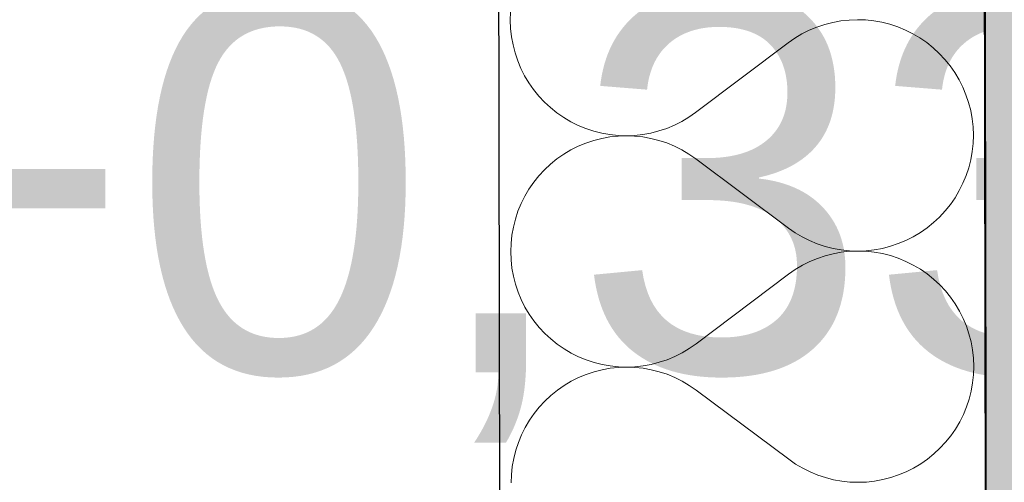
# Model space of a CAD drawing. Header units: millimetres. Extents: x -28761 to 4793, y -4271 to 20239.
# Tile 166 of 256: x -11289 to -10965, y 9238 to 9390. Entities that reach past the tile are written whole.
import ezdxf

# ---------------------------------------------------------------- set-up
doc = ezdxf.new("R2010")
doc.units = ezdxf.units.MM
doc.header["$MEASUREMENT"] = 0
doc.linetypes.add('Wipeout_Contour', pattern=[1000, 0, -1000])
for name, color, linetype in [('5._POHLED ZÁPADNÍ_1_Anotace - SP', 7, 'Continuous'), ('5._POHLED ZÁPADNÍ_1_Konstrukce - nenosné', 7, 'Continuous'), ('5._POHLED ZÁPADNÍ_1_Nové_Konstrukce - nenosné', 7, 'Continuous'), ('5._POHLED ZÁPADNÍ_1_Nové_Konstrukce - nosné', 7, 'Continuous'), ('5._POHLED ZÁPADNÍ_1_Nové_Výplně – Řezové', 7, 'Continuous')]:
    doc.layers.add(name, color=color, linetype=linetype)
doc.styles.add('GENEROVANÝ_STYL_1', font='txt')

# ---------------------------------------------------------------- blocks, each defined once
blk = doc.blocks.new('*X35', base_point=(-30186.65, -6515.26))
at = {"layer": '5._POHLED ZÁPADNÍ_1_Nové_Výplně – Řezové', "color": 21, "linetype": 'Continuous', "lineweight": 20, "true_color": 0xffaaaa}
for p, q in [((-11127.46, 9392.53), (-11127.56, 9389.81)), ((-11127.56, 9389.81), (-11127.45, 9387.09)), ((-11024.03, 9388.44), (-11026.61, 9387.58)), ((-11021.39, 9389.12), (-11024.03, 9388.44)), ((-11018.72, 9389.61), (-11021.39, 9389.12)), ((-11016.01, 9389.91), (-11018.72, 9389.61)), ((-11013.3, 9390.01), (-11016.01, 9389.91)), ((-11010.58, 9389.92), (-11013.3, 9390.01)), ((-11007.87, 9389.64), (-11010.58, 9389.92)), ((-11005.19, 9389.16), (-11007.87, 9389.64)), ((-11002.55, 9388.5), (-11005.19, 9389.16)), ((-10999.97, 9387.64), (-11002.55, 9388.5)), ((-11127.45, 9387.09), (-11127.16, 9384.39)), ((-11031.55, 9385.31), (-11033.88, 9383.91)), ((-11029.12, 9386.53), (-11031.55, 9385.31)), ((-11026.61, 9387.58), (-11029.12, 9386.53)), ((-10997.46, 9386.61), (-10999.97, 9387.64)), ((-10995.02, 9385.4), (-10997.46, 9386.61)), ((-10992.68, 9384.01), (-10995.02, 9385.4)), ((-11127.16, 9384.39), (-11126.67, 9381.71)), ((-11126.67, 9381.71), (-11125.99, 9379.08)), ((-11066.55, 9359.44), (-11036.11, 9382.36)), ((-11033.88, 9383.91), (-11036.11, 9382.36)), ((-10990.44, 9382.47), (-10992.68, 9384.01)), ((-10988.32, 9380.76), (-10990.44, 9382.47)), ((-11125.99, 9379.08), (-11125.13, 9376.5)), ((-10986.32, 9378.91), (-10988.32, 9380.76)), ((-10984.46, 9376.93), (-10986.32, 9378.91)), ((-11125.13, 9376.5), (-11124.08, 9373.99)), ((-10982.75, 9374.81), (-10984.46, 9376.93)), ((-11124.08, 9373.99), (-11122.86, 9371.56)), ((-10981.2, 9372.58), (-10982.75, 9374.81)), ((-10979.8, 9370.24), (-10981.2, 9372.58)), ((-11122.86, 9371.56), (-11121.47, 9369.22)), ((-11121.47, 9369.22), (-11119.91, 9366.99)), ((-10978.58, 9367.81), (-10979.8, 9370.24)), ((-11119.91, 9366.99), (-11118.2, 9364.87)), ((-10977.54, 9365.3), (-10978.58, 9367.81)), ((-11118.2, 9364.87), (-11116.34, 9362.89)), ((-11116.34, 9362.89), (-11114.35, 9361.04)), ((-10976.67, 9362.72), (-10977.54, 9365.3)), ((-10975.99, 9360.09), (-10976.67, 9362.72)), ((-11114.35, 9361.04), (-11112.23, 9359.33)), ((-11112.23, 9359.33), (-11109.99, 9357.79)), ((-11068.78, 9357.89), (-11066.55, 9359.44)), ((-10975.51, 9357.41), (-10975.99, 9360.09)), ((-11109.99, 9357.79), (-11107.64, 9356.4)), ((-11107.64, 9356.4), (-11105.21, 9355.19)), ((-11073.55, 9355.27), (-11071.12, 9356.49)), ((-11071.12, 9356.49), (-11068.78, 9357.89)), ((-10975.21, 9354.71), (-10975.51, 9357.41)), ((-11105.21, 9355.19), (-11102.69, 9354.16)), ((-11102.69, 9354.16), (-11100.11, 9353.3)), ((-11100.11, 9353.3), (-11097.47, 9352.64)), ((-11097.47, 9352.64), (-11094.79, 9352.16)), ((-11083.95, 9352.19), (-11081.27, 9352.68)), ((-11081.27, 9352.68), (-11078.64, 9353.35)), ((-11078.64, 9353.35), (-11076.06, 9354.22)), ((-11076.06, 9354.22), (-11073.55, 9355.27)), ((-10975.11, 9351.99), (-10975.21, 9354.71)), ((-11102.68, 9349.37), (-11105.2, 9348.32)), ((-11100.1, 9350.23), (-11102.68, 9349.37)), ((-11097.47, 9350.9), (-11100.1, 9350.23)), ((-11094.79, 9351.39), (-11097.47, 9350.9)), ((-11094.79, 9352.16), (-11092.09, 9351.88)), ((-11092.09, 9351.68), (-11094.79, 9351.39)), ((-11092.09, 9351.88), (-11089.37, 9351.78)), ((-11089.37, 9351.78), (-11092.09, 9351.68)), ((-11089.37, 9351.78), (-11086.65, 9351.89)), ((-11086.65, 9351.69), (-11089.37, 9351.78)), ((-11086.65, 9351.89), (-11083.95, 9352.19)), ((-11083.95, 9351.4), (-11086.65, 9351.69)), ((-11081.27, 9350.92), (-11083.95, 9351.4)), ((-11078.63, 9350.25), (-11081.27, 9350.92)), ((-11076.05, 9349.4), (-11078.63, 9350.25)), ((-11073.53, 9348.36), (-11076.05, 9349.4)), ((-10975.49, 9346.56), (-10975.2, 9349.27)), ((-10975.2, 9349.27), (-10975.11, 9351.99)), ((-11107.63, 9347.1), (-11109.97, 9345.71)), ((-11105.2, 9348.32), (-11107.63, 9347.1)), ((-11071.1, 9347.14), (-11073.53, 9348.36)), ((-11068.76, 9345.76), (-11071.1, 9347.14)), ((-10975.97, 9343.88), (-10975.49, 9346.56)), ((-11112.2, 9344.15), (-11114.31, 9342.44)), ((-11109.97, 9345.71), (-11112.2, 9344.15)), ((-11066.52, 9344.21), (-11068.76, 9345.76)), ((-11066.52, 9344.21), (-11036.01, 9321.4)), ((-10976.63, 9341.25), (-10975.97, 9343.88)), ((-11116.3, 9340.59), (-11118.15, 9338.59)), ((-11114.31, 9342.44), (-11116.3, 9340.59)), ((-10977.49, 9338.66), (-10976.63, 9341.25)), ((-11119.86, 9336.47), (-11121.41, 9334.24)), ((-11118.15, 9338.59), (-11119.86, 9336.47)), ((-10978.53, 9336.15), (-10977.49, 9338.66)), ((-11121.41, 9334.24), (-11122.79, 9331.89)), ((-10981.12, 9331.37), (-10979.74, 9333.72)), ((-10979.74, 9333.72), (-10978.53, 9336.15)), ((-11122.79, 9331.89), (-11124, 9329.46)), ((-10982.67, 9329.14), (-10981.12, 9331.37)), ((-11125.04, 9326.94), (-11125.9, 9324.36)), ((-11124, 9329.46), (-11125.04, 9326.94)), ((-10986.23, 9325.02), (-10984.38, 9327.02)), ((-10984.38, 9327.02), (-10982.67, 9329.14)), ((-11125.9, 9324.36), (-11126.56, 9321.72)), ((-10988.22, 9323.16), (-10986.23, 9325.02)), ((-11126.56, 9321.72), (-11127.04, 9319.05)), ((-11036.01, 9321.4), (-11033.77, 9319.85)), ((-10992.56, 9319.9), (-10990.33, 9321.45)), ((-10990.33, 9321.45), (-10988.22, 9323.16)), ((-11127.04, 9319.05), (-11127.33, 9316.34)), ((-11033.77, 9319.85), (-11031.43, 9318.47)), ((-11031.43, 9318.47), (-11029, 9317.25)), ((-11029, 9317.25), (-11026.48, 9316.21)), ((-10999.84, 9316.24), (-10997.33, 9317.29)), ((-10997.33, 9317.29), (-10994.9, 9318.51)), ((-10994.9, 9318.51), (-10992.56, 9319.9)), ((-11127.33, 9316.34), (-11127.42, 9313.62)), ((-11127.42, 9313.62), (-11127.32, 9310.9)), ((-11026.48, 9316.21), (-11023.9, 9315.36)), ((-11023.9, 9315.36), (-11021.26, 9314.69)), ((-11021.26, 9314.69), (-11018.58, 9314.21)), ((-11018.58, 9314.21), (-11015.88, 9313.92)), ((-11015.88, 9313.72), (-11018.58, 9313.42)), ((-11015.88, 9313.92), (-11013.16, 9313.82)), ((-11013.16, 9313.82), (-11015.88, 9313.72)), ((-11013.16, 9313.82), (-11010.44, 9313.92)), ((-11010.44, 9313.73), (-11013.16, 9313.82)), ((-11010.44, 9313.92), (-11007.74, 9314.22)), ((-11007.74, 9313.45), (-11010.44, 9313.73)), ((-11007.74, 9314.22), (-11005.06, 9314.7)), ((-11005.06, 9314.7), (-11002.43, 9315.38)), ((-11002.43, 9315.38), (-10999.84, 9316.24)), ((-11127.32, 9310.9), (-11127.02, 9308.2)), ((-11028.98, 9310.34), (-11031.41, 9309.12)), ((-11026.47, 9311.39), (-11028.98, 9310.34)), ((-11023.89, 9312.25), (-11026.47, 9311.39)), ((-11021.26, 9312.93), (-11023.89, 9312.25)), ((-11018.58, 9313.42), (-11021.26, 9312.93)), ((-11005.06, 9312.97), (-11007.74, 9313.45)), ((-11002.42, 9312.31), (-11005.06, 9312.97)), ((-10999.84, 9311.45), (-11002.42, 9312.31)), ((-10997.32, 9310.42), (-10999.84, 9311.45)), ((-10994.89, 9309.21), (-10997.32, 9310.42)), ((-11127.02, 9308.2), (-11126.54, 9305.52)), ((-11033.75, 9307.72), (-11035.98, 9306.16)), ((-11031.41, 9309.12), (-11033.75, 9307.72)), ((-10992.54, 9307.82), (-10994.89, 9309.21)), ((-10990.3, 9306.28), (-10992.54, 9307.82)), ((-11126.54, 9305.52), (-11125.86, 9302.89)), ((-11066.42, 9283.25), (-11035.98, 9306.16)), ((-10988.18, 9304.57), (-10990.3, 9306.28)), ((-10986.19, 9302.72), (-10988.18, 9304.57)), ((-11125.86, 9302.89), (-11124.99, 9300.31)), ((-10984.33, 9300.74), (-10986.19, 9302.72)), ((-10982.62, 9298.62), (-10984.33, 9300.74)), ((-11124.99, 9300.31), (-11123.95, 9297.8)), ((-11123.95, 9297.8), (-11122.73, 9295.37)), ((-10981.06, 9296.39), (-10982.62, 9298.62)), ((-11122.73, 9295.37), (-11121.33, 9293.03)), ((-10979.67, 9294.05), (-10981.06, 9296.39)), ((-11121.33, 9293.03), (-11119.78, 9290.8)), ((-10978.45, 9291.62), (-10979.67, 9294.05)), ((-10977.4, 9289.11), (-10978.45, 9291.62)), ((-11119.78, 9290.8), (-11118.07, 9288.68)), ((-11118.07, 9288.68), (-11116.21, 9286.7)), ((-10976.54, 9286.53), (-10977.4, 9289.11)), ((-11116.21, 9286.7), (-11114.21, 9284.85)), ((-11114.21, 9284.85), (-11112.09, 9283.14)), ((-10975.86, 9283.9), (-10976.54, 9286.53)), ((-11112.09, 9283.14), (-11109.85, 9281.6)), ((-11109.85, 9281.6), (-11107.51, 9280.21)), ((-11070.98, 9280.3), (-11068.65, 9281.7)), ((-11068.65, 9281.7), (-11066.42, 9283.25)), ((-10975.37, 9281.22), (-10975.86, 9283.9)), ((-10975.08, 9278.52), (-10975.37, 9281.22)), ((-11107.51, 9280.21), (-11105.07, 9279)), ((-11105.07, 9279), (-11102.56, 9277.97)), ((-11102.56, 9277.97), (-11099.97, 9277.11)), ((-11078.5, 9277.16), (-11075.92, 9278.03)), ((-11075.92, 9278.03), (-11073.41, 9279.08)), ((-11073.41, 9279.08), (-11070.98, 9280.3)), ((-10974.97, 9275.8), (-10975.08, 9278.52)), ((-11099.97, 9277.11), (-11097.34, 9276.45)), ((-11097.33, 9274.71), (-11099.97, 9274.04)), ((-11097.34, 9276.45), (-11094.66, 9275.97)), ((-11094.66, 9275.2), (-11097.33, 9274.71)), ((-11094.66, 9275.97), (-11091.95, 9275.68)), ((-11091.95, 9275.49), (-11094.66, 9275.2)), ((-11091.95, 9275.68), (-11089.23, 9275.59)), ((-11089.23, 9275.59), (-11091.95, 9275.49)), ((-11089.23, 9275.59), (-11086.52, 9275.7)), ((-11086.52, 9275.5), (-11089.23, 9275.59)), ((-11086.52, 9275.7), (-11083.81, 9276)), ((-11083.81, 9275.21), (-11086.52, 9275.5)), ((-11083.81, 9276), (-11081.14, 9276.49)), ((-11081.13, 9274.73), (-11083.81, 9275.21)), ((-11081.14, 9276.49), (-11078.5, 9277.16)), ((-11078.5, 9274.06), (-11081.13, 9274.73)), ((-10975.07, 9273.08), (-10974.97, 9275.8)), ((-11105.06, 9272.13), (-11107.49, 9270.91)), ((-11102.55, 9273.18), (-11105.06, 9272.13)), ((-11099.97, 9274.04), (-11102.55, 9273.18)), ((-11075.91, 9273.21), (-11078.5, 9274.06)), ((-11073.4, 9272.17), (-11075.91, 9273.21)), ((-11070.97, 9270.95), (-11073.4, 9272.17)), ((-10975.35, 9270.37), (-10975.07, 9273.08)), ((-11109.83, 9269.52), (-11112.06, 9267.96)), ((-11107.49, 9270.91), (-11109.83, 9269.52)), ((-11068.62, 9269.57), (-11070.97, 9270.95)), ((-11066.39, 9268.02), (-11068.62, 9269.57)), ((-10975.83, 9267.69), (-10975.35, 9270.37)), ((-11114.18, 9266.25), (-11116.17, 9264.4)), ((-11112.06, 9267.96), (-11114.18, 9266.25)), ((-11066.39, 9268.02), (-11035.87, 9245.21)), ((-10977.35, 9262.47), (-10976.5, 9265.06)), ((-10976.5, 9265.06), (-10975.83, 9267.69)), ((-11118.02, 9262.4), (-11119.72, 9260.28)), ((-11116.17, 9264.4), (-11118.02, 9262.4)), ((-10978.39, 9259.96), (-10977.35, 9262.47)), ((-11119.72, 9260.28), (-11121.27, 9258.05)), ((-10979.6, 9257.52), (-10978.39, 9259.96)), ((-11122.66, 9255.7), (-11123.87, 9253.27)), ((-11121.27, 9258.05), (-11122.66, 9255.7)), ((-10982.54, 9252.95), (-10980.99, 9255.18)), ((-10980.99, 9255.18), (-10979.6, 9257.52)), ((-11123.87, 9253.27), (-11124.91, 9250.75)), ((-10984.24, 9250.82), (-10982.54, 9252.95)), ((-11124.91, 9250.75), (-11125.76, 9248.17)), ((-10988.08, 9246.97), (-10986.09, 9248.83)), ((-10986.09, 9248.83), (-10984.24, 9250.82)), ((-11126.43, 9245.53), (-11126.91, 9242.86)), ((-11125.76, 9248.17), (-11126.43, 9245.53)), ((-10990.2, 9245.26), (-10988.08, 9246.97)), ((-11126.91, 9242.86), (-11127.19, 9240.15)), ((-11035.87, 9245.21), (-11033.64, 9243.66)), ((-11033.64, 9243.66), (-11031.29, 9242.28)), ((-11031.29, 9242.28), (-11028.86, 9241.06)), ((-10997.2, 9241.1), (-10994.77, 9242.32)), ((-10994.77, 9242.32), (-10992.43, 9243.71)), ((-10992.43, 9243.71), (-10990.2, 9245.26)), ((-11127.19, 9240.15), (-11127.29, 9237.43)), ((-11028.86, 9241.06), (-11026.35, 9240.02)), ((-11026.35, 9240.02), (-11023.76, 9239.17)), ((-11023.76, 9239.17), (-11021.13, 9238.5)), ((-11004.93, 9238.51), (-11002.29, 9239.19)), ((-11002.29, 9239.19), (-10999.71, 9240.05)), ((-10999.71, 9240.05), (-10997.2, 9241.1)), ((-11021.13, 9238.5), (-11018.45, 9238.02)), ((-11018.45, 9238.02), (-11015.74, 9237.73)), ((-11015.74, 9237.73), (-11013.03, 9237.63)), ((-11013.03, 9237.63), (-11010.31, 9237.73)), ((-11010.31, 9237.73), (-11007.6, 9238.03)), ((-11007.6, 9238.03), (-11004.93, 9238.51))]:
    blk.add_line(p, q, dxfattribs=at)

msp = doc.modelspace()

# ---------------------------------------------------------------- hatches: boundary and pattern name
at = {"layer": '5._POHLED ZÁPADNÍ_1_Nové_Výplně – Řezové', "linetype": 'Continuous', "lineweight": 0, "true_color": 0xf2b2b2}
msp.add_hatch(color=9, dxfattribs=at).paths.add_polyline_path([(-10972.8, 10236.14), (-10970.78, 9136.15), (-10520.78, 9136.97), (-10522.8, 10236.97)])

# ---------------------------------------------------------------- linework, layer by layer
at = {"layer": '5._POHLED ZÁPADNÍ_1_Nové_Konstrukce - nenosné', "color": 1, "linetype": 'Continuous', "lineweight": 25, "flags": 128}
msp.add_lwpolyline([(-10972.8, 10236.14), (-10970.78, 9136.15)], dxfattribs=at)

# ---------------------------------------------------------------- next in the draw order: wipeouts: each hides what was drawn before it
at = {"color": 254, "linetype": 'Wipeout_Contour', "lineweight": 0, "ltscale": 61244.139872}
msp.add_wipeout([(-10976.06, 12036.28), (-11136.06, 12036), (-11130.75, 9041.74), (-10970.75, 9042.03)], dxfattribs=at).dxf.layer = '5._POHLED ZÁPADNÍ_1_Nové_Výplně – Řezové'

# ---------------------------------------------------------------- next in the draw order: linework, layer by layer
at = {"layer": '5._POHLED ZÁPADNÍ_1_Nové_Konstrukce - nosné', "color": 1, "linetype": 'Continuous', "lineweight": 25, "flags": 128}
for points in [[(-11136.06, 12036), (-11130.75, 9041.74)], [(-10970.75, 9042.03), (-10976.06, 12036.28)]]:
    msp.add_lwpolyline(points, dxfattribs=at)

# ---------------------------------------------------------------- next in the draw order: block references
at = {"layer": '5._POHLED ZÁPADNÍ_1_Konstrukce - nenosné', "color": 9, "linetype": 'Continuous', "lineweight": 13}
msp.add_blockref('*X35', (-30186.65, -6515.26), dxfattribs=at)

# ---------------------------------------------------------------- next in the draw order: wipeouts: each hides what was drawn before it
at = {"color": 254, "linetype": 'Wipeout_Contour', "lineweight": 0, "ltscale": 61313.242145}
msp.add_wipeout([(-13448.44, 9300.97), (-10970.6, 9040.01), (-10970.9, 9200.93), (-13430.85, 9460)], dxfattribs=at).dxf.layer = '5._POHLED ZÁPADNÍ_1_Nové_Výplně – Řezové'

# ---------------------------------------------------------------- next in the draw order: texts
at = {"layer": '5._POHLED ZÁPADNÍ_1_Anotace - SP', "color": 154, "linetype": 'Continuous', "lineweight": 13, "insert": (-11438.94, 9324.78), "char_height": 125, "attachment_point": 5, "style": 'GENEROVANÝ_STYL_1'}
msp.add_mtext('\\A1;{\\pqc;\\fArial|b0|i0|c238|p38;PT=UT= +0,\\fArial|b0|i0|c238|p38;33\\fArial|b0|i0|c238|p38;0 }', dxfattribs=at)

doc.saveas('drawing.dxf')
